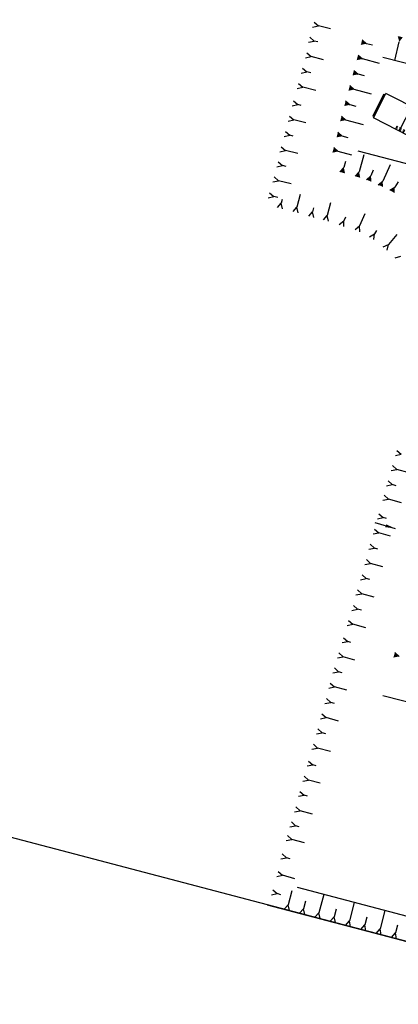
# Model space of a CAD drawing. Extents: x 312047 to 329088, y 8928324 to 8953812.
# Tile 92 of 125: x 319028 to 319064, y 8947034 to 8947127. Entities that reach past the tile are written whole.
import ezdxf

# ---------------------------------------------------------------- set-up
doc = ezdxf.new("R2010")
doc.units = 0
doc.header["$LTSCALE"] = 200
doc.header["$MEASUREMENT"] = 0
doc.layers.get('0').update_dxf_attribs({"linetype": 'CONTINUOUS'})
for name, color, linetype in [('$PLN', 7, 'CONTINUOUS'), ('CAMINHAO', 1, 'CONTINUOUS'), ('EIXO', 1, 'CONTINUOUS'), ('ESTAC-GERAL', 2, 'CONTINUOUS'), ('MCCAB', 2, 'CONTINUOUS'), ('TALUDES', 7, 'CONTINUOUS')]:
    doc.layers.add(name, color=color, linetype=linetype)

# ---------------------------------------------------------------- blocks, each defined once
blk = doc.blocks.new('CAM')
at = {"layer": 'MCCAB', "color": 4}
for p, q in [((-15744, -1192), (-15744, 1181)), ((-3017, 1300), (-15617, 1300)), ((-15617, -1300), (-15617, 1300)), ((-13270, 1150), (-13270, 1300)), ((-13270, 1000), (-13270, 1150)), ((-13270, 1150), (-13171, 1150)), ((-13270, 1000), (-13171, 1000)), ((-12988, 1150), (-12765, 1150)), ((-12988, 1000), (-12765, 1000)), ((-12870, -1300), (-12870, 1300)), ((-12597, 1150), (-12470, 1150)), ((-12597, 1000), (-12470, 1000)), ((-12470, 1150), (-12470, 1300)), ((-12470, 1000), (-12470, 1150)), ((-11970, 1150), (-11970, 1300)), ((-11970, 1150), (-11871, 1150)), ((-11970, 1000), (-11970, 1150)), ((-11970, 1000), (-11871, 1000)), ((-11688, 1150), (-11465, 1150)), ((-11688, 1000), (-11465, 1000)), ((-11570, -1300), (-11570, 1300)), ((-11297, 1150), (-11170, 1150)), ((-11297, 1000), (-11170, 1000)), ((-11170, 1150), (-11170, 1300)), ((-11170, 1000), (-11170, 1150)), ((-10670, 1150), (-10670, 1300)), ((-10670, 1000), (-10670, 1150)), ((-10670, 1150), (-10571, 1150)), ((-10670, 1000), (-10571, 1000)), ((-10388, 1150), (-10165, 1150)), ((-10388, 1000), (-10165, 1000)), ((-10270, -1300), (-10270, 1300)), ((-9997, 1150), (-9870, 1150)), ((-9997, 1000), (-9870, 1000)), ((-9870, 1150), (-9870, 1300)), ((-9870, 1000), (-9870, 1150)), ((-4600, 1150), (-4600, 1300)), ((-4600, 1000), (-4600, 1150)), ((-4600, 1150), (-4501, 1150)), ((-4600, 1000), (-4501, 1000)), ((-4318, 1150), (-4095, 1150)), ((-4318, 1000), (-4095, 1000)), ((-4200, -1300), (-4200, 1300)), ((-3927, 1150), (-3800, 1150)), ((-3927, 1000), (-3800, 1000)), ((-3800, 1150), (-3800, 1300)), ((-3800, 1000), (-3800, 1150)), ((-3017, -1300), (-3017, 1300)), ((-2004, -1050), (-2004, 1050)), ((-1854, 1200), (1060, 1200)), ((-400, 1050), (-400, 1200)), ((-400, 1050), (-301, 1050)), ((-118, 1050), (105, 1050)), ((0, -1300), (0, 1300)), ((273, 1050), (400, 1050)), ((400, 1050), (400, 1200)), ((-5398, 800), (-5102, 800)), ((-5398, 580), (-5398, 800)), ((-5398, -244), (-5398, 132)), ((-4772, 800), (-4489, 800)), ((-4644, 0), (862, 0)), ((-3899, 800), (-3546, 800)), ((-3239, 800), (-2004, 800)), ((1283, -216), (1283, 216)), ((-5398, -800), (-5398, -527)), ((-5398, -800), (-5243, -800)), ((-4960, -800), (-4442, -800)), ((-3970, -800), (-3664, -800)), ((-3239, -800), (-2004, -800)), ((-3017, -1300), (-15617, -1300)), ((-13270, -1000), (-13171, -1000)), ((-13270, -1000), (-13270, -1150)), ((-13270, -1150), (-13171, -1150)), ((-13270, -1150), (-13270, -1300)), ((-12988, -1000), (-12765, -1000)), ((-12988, -1150), (-12765, -1150)), ((-12597, -1000), (-12470, -1000)), ((-12597, -1150), (-12470, -1150)), ((-12470, -1000), (-12470, -1150)), ((-12470, -1150), (-12470, -1300)), ((-11970, -1000), (-11970, -1150)), ((-11970, -1000), (-11871, -1000)), ((-11970, -1150), (-11970, -1300)), ((-11970, -1150), (-11871, -1150)), ((-11688, -1000), (-11465, -1000)), ((-11688, -1150), (-11465, -1150)), ((-11297, -1000), (-11170, -1000)), ((-11297, -1150), (-11170, -1150)), ((-11170, -1000), (-11170, -1150)), ((-11170, -1150), (-11170, -1300)), ((-10670, -1000), (-10571, -1000)), ((-10670, -1000), (-10670, -1150)), ((-10670, -1150), (-10571, -1150)), ((-10670, -1150), (-10670, -1300)), ((-10388, -1000), (-10165, -1000)), ((-10388, -1150), (-10165, -1150)), ((-9997, -1000), (-9870, -1000)), ((-9997, -1150), (-9870, -1150)), ((-9870, -1000), (-9870, -1150)), ((-9870, -1150), (-9870, -1300)), ((-4600, -1000), (-4501, -1000)), ((-4600, -1000), (-4600, -1150)), ((-4600, -1150), (-4501, -1150)), ((-4600, -1150), (-4600, -1300)), ((-4318, -1000), (-4095, -1000)), ((-4318, -1150), (-4095, -1150)), ((-3927, -1000), (-3800, -1000)), ((-3927, -1150), (-3800, -1150)), ((-3800, -1000), (-3800, -1150)), ((-3800, -1150), (-3800, -1300)), ((-1854, -1200), (1060, -1200)), ((-400, -1050), (-285, -1050)), ((-400, -1200), (-400, -1050)), ((-158, -1050), (97, -1050)), ((241, -1050), (400, -1050)), ((400, -1200), (400, -1050))]:
    blk.add_line(p, q, dxfattribs=at)
for points in [[(1287, 0, 0.02654), (1260, 517, 0.036418), (1193, 888, 0.075004), (1060, 1200, 0.259375)], [(1374, 0, 0.02654), (1347, 517, 0.036418), (1280, 888, 0.075004), (1147, 1200, 0.259375)], [(1060, -1200, 0.075004), (1193, -888, 0.036418), (1260, -517, 0.02654), (1287, 0, 0.02654)], [(1147, -1200, 0.075004), (1280, -888, 0.036418), (1347, -517, 0.02654), (1374, 0, 0.02654)]]:
    blk.add_lwpolyline(points, format="xyb", dxfattribs=at)
blk.add_circle((-4200, 0), 132, dxfattribs=at)
for centre, start, end in [((-1854, 1050), 90, 180), ((-1854, -1050), 180, 270)]:
    blk.add_arc(centre, 150, start, end, dxfattribs=at)
blk = doc.blocks.new('CARRETA')
at = {"layer": 'CAMINHAO', "linetype": 'Continuous', "rotation": 180}
blk.add_blockref('CAM', (-839, 228), dxfattribs=at)
blk.add_blockref('CAM', (-839, 228), dxfattribs=at)
blk = doc.blocks.new('DIMBLK')
at = {"linetype": 'Continuous'}
blk.add_solid([(0, 0), (-1.26, -0.18), (-1.26, 0.19)], dxfattribs=at)
blk = doc.blocks.new('SETA')
blk.add_line((0, -0.527), (0, 0.473))
at = {"color": 2, "xscale": 0.375, "yscale": 0.375, "zscale": 0.375, "rotation": 90}
blk.add_blockref('DIMBLK', (0, 0.473), dxfattribs=at)

msp = doc.modelspace()

# ---------------------------------------------------------------- linework, layer by layer
at = {"layer": '$PLN', "color": 2}
for p, q in [((319093.474, 8947115.284), (319062.231, 8947123.481)), ((319089.529, 8947106.808), (319059.897, 8947114.582)), ((319062.215, 8947063.009), (319071.654, 8947060.533)), ((319051.246, 8947043.163), (319110.687, 8947027.569)), ((319051.307, 8947043.147), (319110.687, 8947027.569))]:
    msp.add_line(p, q, dxfattribs=at)
msp.add_lwpolyline([(319069.238, 8947040.83), (319054.12, 8947044.796)], dxfattribs=at)
at = {"layer": 'ESTAC-GERAL'}
msp.add_line((319082.388, 8947034.993), (318564.229, 8947170.923), dxfattribs=at)
at = {"layer": 'TALUDES'}
for p, q in [((319055.562, 8947126.355), (319056.112, 8947126.474)), ((319055.702, 8947126.828), (319056.112, 8947126.474)), ((319057.271, 8947126.178), (319056.112, 8947126.474)), ((319055.314, 8947125.38), (319055.724, 8947125.025)), ((319060.264, 8947125.142), (319060.682, 8947124.775)), ((319055.175, 8947124.905), (319055.724, 8947125.025)), ((319056.07, 8947124.937), (319055.724, 8947125.025)), ((319061.244, 8947124.627), (319060.682, 8947124.775)), ((319063.369, 8947123.182), (319063.77, 8947124.954)), ((319054.881, 8947123.437), (319055.418, 8947123.554)), ((319055.007, 8947123.91), (319055.418, 8947123.554)), ((319056.611, 8947123.25), (319055.418, 8947123.554)), ((319059.872, 8947123.694), (319060.291, 8947123.327)), ((319061.908, 8947122.902), (319060.291, 8947123.327)), ((319054.619, 8947122.462), (319055.031, 8947122.105)), ((319054.492, 8947121.988), (319055.031, 8947122.105)), ((319055.393, 8947122.013), (319055.031, 8947122.105)), ((319059.481, 8947122.246), (319059.9, 8947121.878)), ((319060.472, 8947121.728), (319059.9, 8947121.878)), ((319054.094, 8947120.536), (319054.644, 8947120.656)), ((319054.231, 8947121.013), (319054.644, 8947120.656)), ((319055.87, 8947120.343), (319054.644, 8947120.656)), ((319059.09, 8947120.798), (319059.508, 8947120.43)), ((319061.147, 8947120), (319059.508, 8947120.43)), ((319053.641, 8947118.884), (319054.173, 8947119)), ((319053.766, 8947119.351), (319054.173, 8947119)), ((319054.485, 8947118.92), (319054.173, 8947119)), ((319058.698, 8947119.35), (319059.117, 8947118.982)), ((319059.7, 8947118.829), (319059.117, 8947118.982)), ((319053.378, 8947117.903), (319053.785, 8947117.551)), ((319058.307, 8947117.902), (319058.726, 8947117.534)), ((319053.252, 8947117.435), (319053.785, 8947117.551)), ((319054.911, 8947117.263), (319053.785, 8947117.551)), ((319060.386, 8947117.099), (319058.726, 8947117.534)), ((319052.864, 8947115.985), (319053.398, 8947116.101)), ((319052.989, 8947116.455), (319053.398, 8947116.101)), ((319053.727, 8947116.017), (319053.398, 8947116.101)), ((319057.964, 8947116.376), (319058.383, 8947116.008)), ((319058.944, 8947115.861), (319058.383, 8947116.008)), ((319052.601, 8947115.006), (319053.01, 8947114.652)), ((319057.573, 8947114.928), (319057.991, 8947114.56)), ((319052.461, 8947114.533), (319053.01, 8947114.652)), ((319054.169, 8947114.356), (319053.01, 8947114.652)), ((319059.281, 8947114.222), (319057.991, 8947114.56)), ((319060.429, 8947114.251), (319059.975, 8947112.619)), ((319052.165, 8947113.115), (319052.715, 8947113.235)), ((319052.305, 8947113.59), (319052.715, 8947113.235)), ((319053.06, 8947113.146), (319052.715, 8947113.235)), ((319058.16, 8947112.618), (319058.533, 8947113.031)), ((319058.692, 8947113.601), (319058.533, 8947113.031)), ((319062.906, 8947113.304), (319062.211, 8947111.758)), ((319051.916, 8947112.141), (319052.328, 8947111.786)), ((319059.602, 8947112.206), (319059.975, 8947112.619)), ((319060.685, 8947111.875), (319061.1, 8947112.247)), ((319061.318, 8947112.797), (319061.1, 8947112.247)), ((319051.79, 8947111.669), (319052.328, 8947111.786)), ((319053.52, 8947111.481), (319052.328, 8947111.786)), ((319061.779, 8947111.406), (319062.211, 8947111.758)), ((319062.9, 8947110.879), (319063.366, 8947111.184)), ((319063.664, 8947111.695), (319063.366, 8947111.184)), ((319051.361, 8947110.174), (319051.9, 8947110.291)), ((319051.488, 8947110.647), (319051.9, 8947110.291)), ((319052.263, 8947110.198), (319051.9, 8947110.291)), ((319054.374, 8947110.468), (319054.071, 8947109.275)), ((319052.246, 8947109.239), (319052.602, 8947109.651)), ((319052.694, 8947110.014), (319052.602, 8947109.651)), ((319052.72, 8947109.112), (319052.602, 8947109.651)), ((319053.716, 8947108.863), (319054.071, 8947109.275)), ((319054.189, 8947108.737), (319054.071, 8947109.275)), ((319057.247, 8947109.69), (319056.945, 8947108.497)), ((319055.21, 8947108.437), (319055.566, 8947108.85)), ((319055.658, 8947109.212), (319055.566, 8947108.85)), ((319055.684, 8947108.311), (319055.566, 8947108.85)), ((319056.589, 8947108.085), (319056.945, 8947108.497)), ((319057.062, 8947107.959), (319056.945, 8947108.497)), ((319058.67, 8947108.33), (319058.511, 8947107.991)), ((319060.505, 8947108.635), (319060.014, 8947107.507)), ((319058.083, 8947107.654), (319058.511, 8947107.991)), ((319058.524, 8947107.44), (319058.511, 8947107.991)), ((319059.597, 8947107.158), (319060.014, 8947107.507)), ((319060.043, 8947106.957), (319060.014, 8947107.507)), ((319060.964, 8947106.474), (319061.428, 8947106.761)), ((319061.379, 8947106.212), (319061.428, 8947106.761)), ((319061.624, 8947107.079), (319061.428, 8947106.761)), ((319063.552, 8947106.685), (319062.766, 8947105.737)), ((319062.268, 8947105.518), (319062.766, 8947105.737)), ((319062.641, 8947105.201), (319062.766, 8947105.737)), ((319063.393, 8947104.482), (319063.917, 8947104.628)), ((319063.562, 8947086.225), (319063.964, 8947085.86)), ((319063.412, 8947085.754), (319063.964, 8947085.86)), ((319063.002, 8947084.316), (319063.543, 8947084.42)), ((319063.14, 8947084.786), (319063.543, 8947084.42)), ((319064.728, 8947084.088), (319063.543, 8947084.42)), ((319062.717, 8947083.347), (319063.121, 8947082.981)), ((319062.579, 8947082.876), (319063.121, 8947082.981)), ((319063.481, 8947082.88), (319063.121, 8947082.981)), ((319062.207, 8947081.494), (319062.758, 8947081.602)), ((319062.353, 8947081.968), (319062.758, 8947081.602)), ((319063.978, 8947081.265), (319062.758, 8947081.602)), ((319061.721, 8947079.748), (319062.255, 8947079.853)), ((319061.855, 8947080.213), (319062.255, 8947079.853)), ((319062.565, 8947079.767), (319062.255, 8947079.853)), ((319061.437, 8947078.773), (319061.837, 8947078.412)), ((319061.302, 8947078.307), (319061.837, 8947078.412)), ((319062.957, 8947078.102), (319061.837, 8947078.412)), ((319060.884, 8947076.866), (319061.42, 8947076.971)), ((319061.019, 8947077.333), (319061.42, 8947076.971)), ((319061.747, 8947076.88), (319061.42, 8947076.971)), ((319060.666, 8947075.874), (319061.068, 8947075.512)), ((319060.516, 8947075.404), (319061.068, 8947075.512)), ((319062.221, 8947075.192), (319061.068, 8947075.512)), ((319060.099, 8947073.963), (319060.651, 8947074.071)), ((319060.248, 8947074.434), (319060.651, 8947074.071)), ((319060.995, 8947073.976), (319060.651, 8947074.071)), ((319059.814, 8947072.999), (319060.217, 8947072.635)), ((319059.677, 8947072.529), (319060.217, 8947072.635)), ((319061.403, 8947072.306), (319060.217, 8947072.635)), ((319059.293, 8947071.064), (319059.835, 8947071.17)), ((319059.43, 8947071.535), (319059.835, 8947071.17)), ((319060.195, 8947071.07), (319059.835, 8947071.17)), ((319058.979, 8947070.118), (319059.381, 8947069.748)), ((319058.828, 8947069.645), (319059.381, 8947069.748)), ((319060.597, 8947069.398), (319059.381, 8947069.748)), ((319058.499, 8947068.474), (319058.894, 8947068.111)), ((319058.359, 8947068.011), (319058.894, 8947068.111)), ((319059.204, 8947068.021), (319058.894, 8947068.111)), ((319057.927, 8947066.574), (319058.463, 8947066.674)), ((319058.067, 8947067.038), (319058.463, 8947066.674)), ((319059.58, 8947066.353), (319058.463, 8947066.674)), ((319063.358, 8947067.072), (319063.776, 8947066.705)), ((319057.635, 8947065.603), (319058.032, 8947065.237)), ((319057.494, 8947065.137), (319058.032, 8947065.237)), ((319058.358, 8947065.143), (319058.032, 8947065.237)), ((319057.104, 8947063.692), (319057.654, 8947063.811)), ((319057.245, 8947064.165), (319057.654, 8947063.811)), ((319058.813, 8947063.516), (319057.654, 8947063.811)), ((319056.885, 8947062.709), (319057.288, 8947062.346)), ((319056.736, 8947062.237), (319057.288, 8947062.346)), ((319057.632, 8947062.251), (319057.288, 8947062.346)), ((319056.306, 8947060.793), (319056.846, 8947060.9)), ((319056.442, 8947061.263), (319056.846, 8947060.9)), ((319058.033, 8947060.572), (319056.846, 8947060.9)), ((319056.056, 8947059.828), (319056.461, 8947059.463)), ((319055.92, 8947059.356), (319056.461, 8947059.463)), ((319056.822, 8947059.363), (319056.461, 8947059.463)), ((319055.49, 8947057.901), (319056.042, 8947058.009)), ((319055.636, 8947058.375), (319056.042, 8947058.009)), ((319057.261, 8947057.672), (319056.042, 8947058.009)), ((319055.057, 8947056.322), (319055.59, 8947056.427)), ((319055.191, 8947056.786), (319055.59, 8947056.427)), ((319055.901, 8947056.341), (319055.59, 8947056.427)), ((319054.774, 8947055.346), (319055.174, 8947054.985)), ((319054.639, 8947054.88), (319055.174, 8947054.985)), ((319056.294, 8947054.676), (319055.174, 8947054.985)), ((319054.222, 8947053.439), (319054.758, 8947053.544)), ((319054.357, 8947053.905), (319054.758, 8947053.544)), ((319055.086, 8947053.454), (319054.758, 8947053.544)), ((319053.987, 8947052.438), (319054.389, 8947052.076)), ((319053.837, 8947051.968), (319054.389, 8947052.076)), ((319055.542, 8947051.758), (319054.389, 8947052.076)), ((319053.408, 8947050.544), (319053.959, 8947050.652)), ((319053.556, 8947051.015), (319053.959, 8947050.652)), ((319054.303, 8947050.557), (319053.959, 8947050.652)), ((319053.194, 8947049.725), (319053.598, 8947049.361)), ((319053.058, 8947049.255), (319053.598, 8947049.361)), ((319054.784, 8947049.033), (319053.598, 8947049.361)), ((319052.685, 8947047.979), (319053.09, 8947047.614)), ((319052.548, 8947047.508), (319053.09, 8947047.614)), ((319053.45, 8947047.515), (319053.09, 8947047.614)), ((319052.165, 8947045.853), (319052.705, 8947045.96)), ((319052.301, 8947046.323), (319052.705, 8947045.96)), ((319053.892, 8947045.632), (319052.705, 8947045.96)), ((319051.656, 8947044.106), (319052.197, 8947044.213)), ((319051.792, 8947044.578), (319052.197, 8947044.213)), ((319052.558, 8947044.113), (319052.197, 8947044.213)), ((319053.601, 8947044.471), (319053.255, 8947043.153)), ((319056.616, 8947044.142), (319056.157, 8947042.391)), ((319052.886, 8947042.733), (319053.255, 8947043.153)), ((319053.37, 8947042.606), (319053.255, 8947043.153)), ((319054.897, 8947043.501), (319054.706, 8947042.772)), ((319059.518, 8947043.38), (319059.058, 8947041.63)), ((319054.337, 8947042.352), (319054.706, 8947042.772)), ((319054.821, 8947042.225), (319054.706, 8947042.772)), ((319055.788, 8947041.971), (319056.157, 8947042.391)), ((319056.272, 8947041.844), (319056.157, 8947042.391)), ((319057.799, 8947042.739), (319057.608, 8947042.011)), ((319062.419, 8947042.619), (319061.96, 8947040.869)), ((319057.239, 8947041.591), (319057.608, 8947042.011)), ((319057.722, 8947041.464), (319057.608, 8947042.011)), ((319058.69, 8947041.21), (319059.058, 8947041.63)), ((319059.173, 8947041.083), (319059.058, 8947041.63)), ((319060.141, 8947040.829), (319060.509, 8947041.25)), ((319060.7, 8947041.978), (319060.509, 8947041.25)), ((319060.624, 8947040.702), (319060.509, 8947041.25)), ((319063.602, 8947041.217), (319063.411, 8947040.488)), ((319061.592, 8947040.449), (319061.96, 8947040.869)), ((319062.075, 8947040.322), (319061.96, 8947040.869)), ((319063.042, 8947040.068), (319063.411, 8947040.488)), ((319063.526, 8947039.941), (319063.411, 8947040.488))]:
    msp.add_line(p, q, dxfattribs=at)
for points in [[(319060.133, 8947124.659), (319060.264, 8947125.142), (319060.682, 8947124.775)], [(319063.636, 8947125.498), (319064.123, 8947125.384), (319063.77, 8947124.954)], [(319059.742, 8947123.211), (319059.872, 8947123.694), (319060.291, 8947123.327)], [(319059.351, 8947121.763), (319059.481, 8947122.246), (319059.9, 8947121.878)], [(319058.959, 8947120.315), (319059.09, 8947120.798), (319059.508, 8947120.43)], [(319058.568, 8947118.867), (319058.698, 8947119.35), (319059.117, 8947118.982)], [(319058.177, 8947117.419), (319058.307, 8947117.902), (319058.726, 8947117.534)], [(319057.834, 8947115.893), (319057.964, 8947116.376), (319058.383, 8947116.008)], [(319057.442, 8947114.445), (319057.573, 8947114.928), (319057.991, 8947114.56)], [(319058.641, 8947112.481), (319058.16, 8947112.618), (319058.533, 8947113.031)], [(319060.083, 8947112.068), (319059.602, 8947112.206), (319059.975, 8947112.619)], [(319061.149, 8947111.688), (319060.685, 8947111.875), (319061.1, 8947112.247)], [(319062.234, 8947111.198), (319061.779, 8947111.406), (319062.211, 8947111.758)], [(319063.33, 8947110.624), (319062.9, 8947110.879), (319063.366, 8947111.184)], [(319063.227, 8947066.589), (319063.358, 8947067.072), (319063.776, 8947066.705)]]:
    msp.add_solid(points, dxfattribs=at)

# ---------------------------------------------------------------- block references
at = {"layer": '$PLN', "xscale": -2.000000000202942, "yscale": 2, "zscale": 2, "rotation": 254.1200033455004}
msp.add_blockref('SETA', (319062.492, 8947079.089), dxfattribs=at)
at = {"layer": 'EIXO', "xscale": 0.0009999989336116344, "yscale": 0.001000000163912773, "zscale": 0.001, "rotation": 152.8499433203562}
msp.add_blockref('CARRETA', (319075.176, 8947112.37), dxfattribs=at)

doc.saveas('drawing.dxf')
